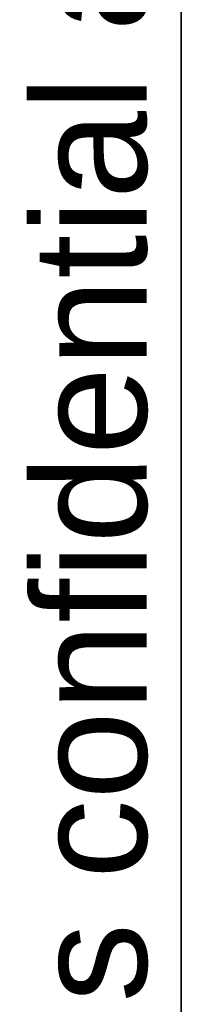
# Model space of a CAD drawing. Header units: inches. Extents: x 0.1 to 100, y -11 to 65.
# Tile 6 of 27: x 1.6 to 2.4, y 37.2 to 41.9. Entities that reach past the tile are written whole.
import ezdxf

# ---------------------------------------------------------------- set-up
doc = ezdxf.new("R2010")
doc.units = ezdxf.units.IN
doc.header["$LTSCALE"] = 6.002907
doc.header["$MEASUREMENT"] = 0
doc.layers.get('0').update_dxf_attribs({"lineweight": 25})
doc.layers.add('Sketch Geometry(ANSI)', color=7, linetype='Continuous', lineweight=25)
doc.layers.add('Symbols(ANSI)', color=7, linetype='Continuous', lineweight=25)
doc.styles.add('Current-ANSI', font='arial.ttf')

# ---------------------------------------------------------------- blocks, each defined once
blk = doc.blocks.new('Borders 10_EXM - B (Inch)')
at = {"layer": 'Sketch Geometry(ANSI)', "linetype": 'Continuous', "lineweight": 35}
blk.add_line((0.39786, 10.56654), (0.39786, 0.25454), dxfattribs=at)
at = {"layer": 'Symbols(ANSI)', "color": 7, "insert": (0.39786, 5.41933), "char_height": 0.09, "attachment_point": 7, "rotation": 90, "style": 'Current-ANSI'}
blk.add_mtext('This drawing is confidential and must not be reproduced or used without the consent of EXM', dxfattribs=at)
at = {"layer": 'Symbols(ANSI)', "color": 7, "style": 'Current-ANSI'}
blk.add_attdef('FILENAME_AND_PATH_001', (6.01336, 10.71813), '', height=0.09, dxfattribs=at)

msp = doc.modelspace()

# ---------------------------------------------------------------- block references
at = {"xscale": 6.002907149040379, "yscale": 6.002907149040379, "zscale": 6.002907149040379}
msp.add_blockref('Borders 10_EXM - B (Inch)', (0, 0), dxfattribs=at)

doc.saveas('drawing.dxf')
